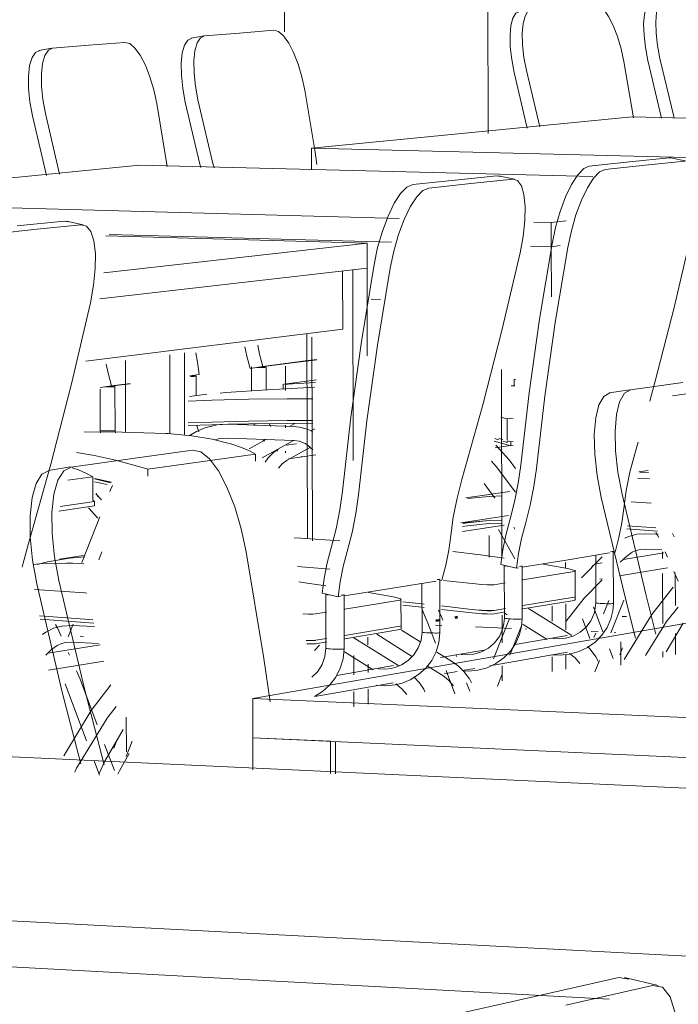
# Model space of a CAD drawing. Header units: metres. Extents: x -32 to 90, y -28 to 32.
# Tile 117 of 148: x 90.08061 to 90.08176, y 1.77453 to 1.77626. Entities that reach past the tile are written whole.
import ezdxf

# ---------------------------------------------------------------- set-up
doc = ezdxf.new("R2010")
doc.units = ezdxf.units.M
for name, color, linetype, lineweight in [('6-MAGENTA', 250, 'Continuous', 9), ('A-WALL', 113, 'Continuous', 18), ('I-FURN', 30, 'Continuous', 18), ('PAREDES', 250, 'Continuous', 50)]:
    doc.layers.add(name, color=color, linetype=linetype, lineweight=lineweight)

msp = doc.modelspace()

# ---------------------------------------------------------------- linework, layer by layer
at = {"layer": '6-MAGENTA'}
for p, q in [((90.0813363, 1.7751952), (90.0813477, 1.7751948)), ((90.0814065, 1.7751923), (90.0814694, 1.7751898)), ((90.0814941, 1.7751887), (90.0814965, 1.7751886)), ((90.081609, 1.775184), (90.0816217, 1.7751835)), ((90.0816493, 1.7751824), (90.0816522, 1.7751822))]:
    msp.add_line(p, q, dxfattribs=at)
at = {"layer": 'A-WALL', "lineweight": 9}
for p, q in [((90.0810626, 1.7801373), (90.081072, 1.7762343)), ((90.0814286, 1.7760563), (90.0814187, 1.7800694)), ((90.0810734, 1.7756492), (90.0810735, 1.7756062)), ((90.0810736, 1.7755454), (90.0810736, 1.7755409)), ((90.0810737, 1.7755), (90.0810737, 1.7754972)), ((90.0814304, 1.7753147), (90.0814303, 1.7753525)), ((90.0813699, 1.7752101), (90.081375, 1.775211)), ((90.0816633, 1.7752108), (90.0816713, 1.7752105)), ((90.0813371, 1.7752046), (90.0813432, 1.7752056)), ((90.0807136, 1.7751759), (90.0807197, 1.7751757))]:
    msp.add_line(p, q, dxfattribs=at)
at = {"layer": 'I-FURN', "lineweight": 9}
for p, q in [((90.0809083, 1.7762235), (90.0809305, 1.7762273)), ((90.0809928, 1.7762323), (90.0809318, 1.7762274)), ((90.0810532, 1.7762372), (90.0809928, 1.7762323)), ((90.0807291, 1.776211), (90.0806655, 1.7762058)), ((90.080792, 1.7762161), (90.0807291, 1.776211)), ((90.0806416, 1.7762019), (90.0806642, 1.7762057)), ((90.0816833, 1.776084), (90.0816665, 1.7761824)), ((90.0817324, 1.7760836), (90.0817085, 1.7761845)), ((90.0814973, 1.7760656), (90.0814742, 1.7761634)), ((90.0814957, 1.776167), (90.0815192, 1.7760679)), ((90.0808661, 1.7759989), (90.0808481, 1.7761089)), ((90.0806548, 1.7759829), (90.0806302, 1.7760875)), ((90.0806528, 1.7760913), (90.0806778, 1.7759853)), ((90.081681, 1.7760857), (90.0811192, 1.7760306)), ((90.0823416, 1.7760704), (90.081681, 1.7760857)), ((90.0811192, 1.7760306), (90.0816372, 1.7760179)), ((90.0811192, 1.7760306), (90.0811193, 1.7759929)), ((90.0816059, 1.7759994), (90.0816764, 1.7760067)), ((90.0816372, 1.7760179), (90.0822393, 1.7760031)), ((90.0816764, 1.7760067), (90.0817461, 1.776014)), ((90.0817734, 1.7760082), (90.0817039, 1.7760009)), ((90.0817461, 1.776014), (90.0817495, 1.7760139)), ((90.0817489, 1.7760139), (90.0817763, 1.7760082)), ((90.080818, 1.7760011), (90.0801698, 1.7759376)), ((90.0816124, 1.775981), (90.080818, 1.7760011)), ((90.0817039, 1.7760009), (90.0816335, 1.7759935)), ((90.0812965, 1.775967), (90.0813706, 1.7759748)), ((90.0813986, 1.7759688), (90.0813246, 1.775961)), ((90.0813706, 1.7759748), (90.0814439, 1.7759824)), ((90.0814718, 1.7759765), (90.0813986, 1.7759688)), ((90.0814439, 1.7759824), (90.08145, 1.7759814)), ((90.081447, 1.7759823), (90.0814749, 1.7759764)), ((90.0801698, 1.7759376), (90.0807171, 1.7759228)), ((90.0807171, 1.7759228), (90.0812729, 1.7759079)), ((90.0806031, 1.7758945), (90.0806858, 1.7759031)), ((90.0806858, 1.7759031), (90.0806937, 1.7759017)), ((90.0806897, 1.775903), (90.0807189, 1.7758966)), ((90.081509, 1.7759015), (90.0815392, 1.7759007)), ((90.0815392, 1.7759007), (90.0815654, 1.7759036)), ((90.0815393, 1.7758582), (90.0815392, 1.7759007)), ((90.0806324, 1.7758881), (90.0805488, 1.7758792)), ((90.080715, 1.7758968), (90.0806324, 1.7758881)), ((90.080755, 1.7758127), (90.0812164, 1.7758645)), ((90.0812164, 1.7758645), (90.080759, 1.7758772)), ((90.0812592, 1.775866), (90.0807644, 1.7758797)), ((90.0812164, 1.7758645), (90.0812165, 1.7758209)), ((90.0815031, 1.7758592), (90.0815393, 1.7758582)), ((90.0815393, 1.7758582), (90.0815031, 1.7758592)), ((90.0815393, 1.7758582), (90.0815551, 1.7758601)), ((90.0815551, 1.7758601), (90.0815393, 1.7758582)), ((90.0815393, 1.7758582), (90.0815395, 1.7757703)), ((90.0812165, 1.7758209), (90.0807484, 1.7757667)), ((90.0811737, 1.7758158), (90.0811739, 1.7757136)), ((90.0811916, 1.775818), (90.0812165, 1.7758209)), ((90.0811916, 1.775818), (90.0811924, 1.7754836)), ((90.0812165, 1.7758209), (90.0812169, 1.7756669)), ((90.0812399, 1.775766), (90.0812237, 1.7757664)), ((90.0811739, 1.7757136), (90.0807235, 1.7756578)), ((90.081112, 1.7753466), (90.0811111, 1.7757055)), ((90.0811209, 1.7753431), (90.08112, 1.7756996)), ((90.0807934, 1.7755329), (90.0807931, 1.7756589)), ((90.0808707, 1.775669), (90.0808711, 1.7755306)), ((90.0808964, 1.7756722), (90.0808967, 1.7755282)), ((90.0810338, 1.7756486), (90.081108, 1.7756581)), ((90.0811285, 1.7756601), (90.0810857, 1.7756546)), ((90.081108, 1.7756581), (90.081128, 1.7756607)), ((90.0810338, 1.7756486), (90.0810114, 1.7756451)), ((90.0810142, 1.7756455), (90.0810114, 1.7756451)), ((90.0810141, 1.7756051), (90.081014, 1.7756476)), ((90.0810857, 1.7756546), (90.0810266, 1.775647)), ((90.081039, 1.775647), (90.0810396, 1.7756471)), ((90.0810395, 1.7756472), (90.0810396, 1.7756084)), ((90.0814528, 1.7753128), (90.081452, 1.7756431)), ((90.0809059, 1.7756323), (90.0809225, 1.7756344)), ((90.0809062, 1.7756318), (90.0809225, 1.7756344)), ((90.0809165, 1.7756313), (90.0809171, 1.7756315)), ((90.080917, 1.7756315), (90.0809171, 1.7755985)), ((90.0811277, 1.7756249), (90.0810713, 1.7756175)), ((90.0814769, 1.7756254), (90.0814743, 1.7756255)), ((90.0814743, 1.7756255), (90.0814744, 1.7756144)), ((90.0807487, 1.7756116), (90.0807687, 1.7756148)), ((90.080749, 1.7755363), (90.0807488, 1.775609)), ((90.0808015, 1.7756183), (90.0807615, 1.7756132)), ((90.0807687, 1.7756148), (90.0808011, 1.7756189)), ((90.0807742, 1.7756131), (90.0807748, 1.7756133)), ((90.0807747, 1.7756133), (90.0807749, 1.7755361)), ((90.0810693, 1.7756089), (90.0810692, 1.7756172)), ((90.0810695, 1.7756172), (90.0810702, 1.7756171)), ((90.0810856, 1.7756179), (90.0811262, 1.7756203)), ((90.0814692, 1.7756148), (90.0814757, 1.7756146)), ((90.081641, 1.7756022), (90.0816772, 1.7756078)), ((90.08177, 1.7756203), (90.0816783, 1.7756077)), ((90.0817515, 1.7755972), (90.0818801, 1.7756152)), ((90.0809316, 1.7755992), (90.0809055, 1.7755958)), ((90.0809358, 1.7755997), (90.0809316, 1.7755992)), ((90.0809688, 1.7756026), (90.080959, 1.7756019)), ((90.0809445, 1.7755512), (90.0810094, 1.7755529)), ((90.0810094, 1.7755529), (90.0810764, 1.7755537)), ((90.0810764, 1.7755537), (90.0810492, 1.7755535)), ((90.0810764, 1.7755537), (90.0811213, 1.7755537)), ((90.0811213, 1.7755537), (90.0810764, 1.7755537)), ((90.0814512, 1.7755596), (90.081462, 1.7755567)), ((90.081462, 1.7755567), (90.0814724, 1.7755582)), ((90.081462, 1.7755567), (90.0814621, 1.7755198)), ((90.0807496, 1.7755324), (90.080749, 1.7755363)), ((90.080768, 1.7755356), (90.0807648, 1.7755356)), ((90.080775, 1.7755361), (90.0807744, 1.7755359)), ((90.0807754, 1.7755321), (90.0807749, 1.7755361)), ((90.0809033, 1.7755497), (90.0809445, 1.7755512)), ((90.0809217, 1.775534), (90.0809184, 1.7755443)), ((90.0809541, 1.7755464), (90.080973, 1.7755474)), ((90.080973, 1.7755474), (90.0810885, 1.7755435)), ((90.0810188, 1.7755473), (90.0810196, 1.7755446)), ((90.0810456, 1.7755476), (90.081048, 1.7755436)), ((90.0810806, 1.7755433), (90.0810897, 1.7755483)), ((90.0811249, 1.7755395), (90.0811188, 1.7755362)), ((90.0807871, 1.7755332), (90.080721, 1.775534)), ((90.0809046, 1.775527), (90.0809179, 1.7755344)), ((90.0809498, 1.7755202), (90.0809584, 1.7755223)), ((90.0809584, 1.7755223), (90.0809726, 1.775523)), ((90.0810881, 1.775519), (90.0809726, 1.775523)), ((90.0810097, 1.7755041), (90.0810394, 1.7755205)), ((90.0810874, 1.7755189), (90.0810328, 1.7754887)), ((90.0810347, 1.7755196), (90.081037, 1.7755174)), ((90.0809108, 1.7755017), (90.0808052, 1.7754871)), ((90.0810572, 1.7755014), (90.0810601, 1.7755001)), ((90.0810745, 1.7755104), (90.0810926, 1.775513)), ((90.0811175, 1.775507), (90.0810765, 1.7754844)), ((90.0811214, 1.7755022), (90.0811176, 1.775506)), ((90.0814681, 1.7755101), (90.0814411, 1.7755062)), ((90.0814621, 1.7755156), (90.0814546, 1.7755179)), ((90.0814621, 1.7755183), (90.0814621, 1.7755156)), ((90.0814625, 1.7755182), (90.0814685, 1.7755166)), ((90.0814685, 1.7755166), (90.0814723, 1.7755171)), ((90.0814685, 1.7755166), (90.0814685, 1.7755092)), ((90.0814685, 1.7755092), (90.0814723, 1.7755098)), ((90.0816855, 1.7754952), (90.0816916, 1.7755161)), ((90.0808052, 1.7754871), (90.0806978, 1.7754723)), ((90.0808325, 1.7754687), (90.0810211, 1.7754951)), ((90.0810212, 1.7754829), (90.0810211, 1.7754951)), ((90.0811269, 1.7754936), (90.081079, 1.7754869)), ((90.0811012, 1.7754906), (90.0811042, 1.7754904)), ((90.0806583, 1.7754665), (90.0806966, 1.7754725)), ((90.0808325, 1.7754687), (90.0808325, 1.7754563)), ((90.080692, 1.7754491), (90.0807357, 1.7754552)), ((90.0807358, 1.7754144), (90.0807357, 1.7754552)), ((90.0807387, 1.7754523), (90.0807686, 1.7754456)), ((90.0807672, 1.7754448), (90.0807387, 1.7754517)), ((90.081691, 1.7754522), (90.0817113, 1.7754515)), ((90.0816926, 1.7754637), (90.0817091, 1.7754662)), ((90.0816945, 1.7754619), (90.0817095, 1.775463)), ((90.0807611, 1.7754415), (90.0807387, 1.7754467)), ((90.0807656, 1.7754295), (90.0807668, 1.7754326)), ((90.0807668, 1.7754326), (90.0807704, 1.7754398)), ((90.0814219, 1.7754434), (90.0814402, 1.7754179)), ((90.0807509, 1.7754148), (90.0807412, 1.7754255)), ((90.0813895, 1.7754182), (90.0814664, 1.7754297)), ((90.0806764, 1.7753953), (90.0807391, 1.7754044)), ((90.0806788, 1.7754035), (90.0807391, 1.7754122)), ((90.0807448, 1.7753829), (90.0807284, 1.775401)), ((90.0807391, 1.7754122), (90.080736, 1.7754143)), ((90.0807391, 1.7754044), (90.0807391, 1.7754122)), ((90.0816791, 1.7754112), (90.0817143, 1.7754089)), ((90.0807165, 1.7753053), (90.080748, 1.7753851)), ((90.081381, 1.7753747), (90.0814641, 1.7753875)), ((90.0814569, 1.7753706), (90.0813839, 1.7753593)), ((90.0813841, 1.7753741), (90.0813923, 1.7753753)), ((90.0813923, 1.7753746), (90.0813847, 1.7753735)), ((90.0813923, 1.7753753), (90.0814303, 1.7753787)), ((90.0814303, 1.7753786), (90.0813923, 1.7753747)), ((90.0814304, 1.7753787), (90.0814534, 1.7753795)), ((90.0814735, 1.7753672), (90.0814756, 1.7753634)), ((90.0817256, 1.7753603), (90.0816717, 1.775364)), ((90.0816729, 1.7753693), (90.0817224, 1.7753659)), ((90.0817224, 1.7753659), (90.0816729, 1.7753693)), ((90.0810888, 1.7753481), (90.0811006, 1.7753475)), ((90.0811689, 1.7753433), (90.0811006, 1.7753475)), ((90.081447, 1.7753629), (90.0814756, 1.7753115)), ((90.0817049, 1.7753555), (90.081689, 1.7753545)), ((90.0817049, 1.7753555), (90.0817267, 1.7753547)), ((90.0817544, 1.7753501), (90.0817518, 1.7753558)), ((90.0806774, 1.7753111), (90.0807194, 1.7753174)), ((90.0807518, 1.775324), (90.0807462, 1.7753098)), ((90.0815653, 1.7753094), (90.0816415, 1.7753218)), ((90.0815924, 1.7752783), (90.0816286, 1.7753153)), ((90.0816173, 1.7752346), (90.0816171, 1.7753177)), ((90.0816479, 1.7753247), (90.0816481, 1.7752335)), ((90.0816481, 1.7753228), (90.081651, 1.7753233)), ((90.0816717, 1.7753165), (90.0816603, 1.7753058)), ((90.0816658, 1.7753105), (90.0817366, 1.775322)), ((90.0817045, 1.7753283), (90.0816948, 1.7753277)), ((90.0817332, 1.7753272), (90.0817045, 1.7753283)), ((90.0817342, 1.7753238), (90.0817342, 1.7753124)), ((90.0817431, 1.7753142), (90.0817388, 1.7753238)), ((90.0806382, 1.7753019), (90.0806565, 1.7753061)), ((90.0807003, 1.7753037), (90.0807203, 1.7753029)), ((90.0814783, 1.7752954), (90.0814509, 1.7753016)), ((90.0814572, 1.7752077), (90.081457, 1.7752996)), ((90.0814783, 1.7752954), (90.0814821, 1.775296)), ((90.0814876, 1.7752986), (90.0814883, 1.7752988)), ((90.0814881, 1.7752989), (90.0814883, 1.7752065)), ((90.0814883, 1.775297), (90.0815653, 1.7753094)), ((90.0815615, 1.7752958), (90.0815251, 1.775302)), ((90.0815644, 1.7753052), (90.0815644, 1.7752953)), ((90.0816186, 1.7753028), (90.0816285, 1.7753044)), ((90.0817429, 1.7752957), (90.0816588, 1.7752818)), ((90.0814897, 1.7752746), (90.0815795, 1.7752892)), ((90.0815795, 1.7752892), (90.0815815, 1.77529)), ((90.0815812, 1.7752902), (90.0815813, 1.7752454)), ((90.0817343, 1.7752857), (90.0817345, 1.7751981)), ((90.0817619, 1.7752725), (90.0817543, 1.7752895)), ((90.0817566, 1.7752868), (90.0817567, 1.7752298)), ((90.0812573, 1.7752597), (90.0813374, 1.7752726)), ((90.0813129, 1.7751833), (90.0813126, 1.7752681)), ((90.0813436, 1.7752754), (90.0813443, 1.7752756)), ((90.0813441, 1.7752756), (90.0813443, 1.7751822)), ((90.0813443, 1.7752737), (90.0813475, 1.7752743)), ((90.0813505, 1.7752736), (90.0813946, 1.7752687)), ((90.081439, 1.7752663), (90.0814584, 1.7752695)), ((90.0816284, 1.7752768), (90.0816246, 1.7752761)), ((90.0811378, 1.7752513), (90.0811658, 1.7752449)), ((90.0811445, 1.775155), (90.0811442, 1.7752493)), ((90.0811658, 1.7752449), (90.0811698, 1.7752456)), ((90.0811755, 1.7752483), (90.0811762, 1.7752485)), ((90.0811761, 1.7752485), (90.0811763, 1.7751538)), ((90.0811763, 1.7752466), (90.0812573, 1.7752597)), ((90.0812561, 1.7752462), (90.0812192, 1.7752526)), ((90.0814897, 1.7752297), (90.0815796, 1.7752447)), ((90.0815796, 1.7752447), (90.0815816, 1.7752455)), ((90.0815816, 1.7752453), (90.0815796, 1.7752445)), ((90.0815813, 1.7752457), (90.0815813, 1.7752398)), ((90.0819939, 1.7752367), (90.0810162, 1.7750668)), ((90.0811777, 1.7752236), (90.0812741, 1.7752393)), ((90.0812741, 1.7752393), (90.0812762, 1.7752401)), ((90.0812759, 1.7752404), (90.081276, 1.7751945)), ((90.0813064, 1.7752333), (90.0813164, 1.7752322)), ((90.0813468, 1.775229), (90.0813947, 1.7752236)), ((90.0815796, 1.7752388), (90.0814897, 1.7752237)), ((90.0815409, 1.7752285), (90.0815409, 1.7752021)), ((90.0815646, 1.7752325), (90.0815647, 1.7751873)), ((90.0816131, 1.7752274), (90.0816298, 1.7751837)), ((90.0816307, 1.7752151), (90.0816402, 1.7752386)), ((90.0816402, 1.775233), (90.0816365, 1.775233)), ((90.0816435, 1.775233), (90.0816402, 1.775233)), ((90.0816664, 1.7752393), (90.0816434, 1.775182)), ((90.0806426, 1.7752116), (90.0807219, 1.7752059)), ((90.0807219, 1.775206), (90.0806426, 1.7752116)), ((90.0811263, 1.7752152), (90.0811456, 1.7752183)), ((90.0813123, 1.7752242), (90.0813231, 1.7751991)), ((90.0813416, 1.7752216), (90.081348, 1.7752068)), ((90.0813947, 1.7752177), (90.0813469, 1.7752231)), ((90.0813947, 1.7752236), (90.0814065, 1.7752224)), ((90.0814065, 1.7752224), (90.0814174, 1.7752215)), ((90.0814174, 1.7752213), (90.0814065, 1.7752222)), ((90.0814174, 1.7752215), (90.0814269, 1.775221)), ((90.0814269, 1.7752207), (90.0814174, 1.7752213)), ((90.0814343, 1.7752206), (90.0814269, 1.7752207)), ((90.0814343, 1.7752209), (90.0814392, 1.7752212)), ((90.0814392, 1.775221), (90.0814343, 1.7752206)), ((90.0814392, 1.7752212), (90.0814588, 1.7752245)), ((90.0814392, 1.775221), (90.0814392, 1.775221)), ((90.0814587, 1.7752185), (90.0814392, 1.7752153)), ((90.0814532, 1.7751644), (90.0814531, 1.7752131)), ((90.0814621, 1.7752137), (90.0814569, 1.775217)), ((90.0814992, 1.7752244), (90.0815756, 1.775177)), ((90.0806991, 1.775195), (90.080682, 1.7751939)), ((90.0807017, 1.775197), (90.0806929, 1.7751747)), ((90.0806991, 1.775195), (90.0807387, 1.7751933)), ((90.0807362, 1.7752048), (90.0807219, 1.775206)), ((90.0807219, 1.7752059), (90.0807362, 1.7752048)), ((90.0811776, 1.7751775), (90.0812742, 1.7751937)), ((90.0812742, 1.7751937), (90.0812763, 1.7751945)), ((90.0812763, 1.7751942), (90.0812742, 1.7751934)), ((90.081276, 1.7751947), (90.081276, 1.7751886)), ((90.0813367, 1.7751636), (90.0813231, 1.7751991)), ((90.081348, 1.7752068), (90.081349, 1.7752042)), ((90.081438, 1.7751367), (90.0814661, 1.7752068)), ((90.0814885, 1.775197), (90.0814668, 1.7751429)), ((90.0814803, 1.775206), (90.0814765, 1.775206)), ((90.0814836, 1.775206), (90.0814803, 1.775206)), ((90.0814885, 1.7752065), (90.0814879, 1.7752063)), ((90.0815321, 1.7751702), (90.08149, 1.7751964)), ((90.081607, 1.7751721), (90.0815938, 1.7752063)), ((90.0817703, 1.7751987), (90.0817407, 1.7751486)), ((90.0812742, 1.7751876), (90.0811777, 1.7751714)), ((90.0812181, 1.7751743), (90.0812181, 1.7751612)), ((90.0812963, 1.7751402), (90.0812334, 1.7751795)), ((90.0812769, 1.7751867), (90.0813108, 1.7751655)), ((90.0813362, 1.7751816), (90.0813323, 1.7751817)), ((90.0813395, 1.7751816), (90.0813362, 1.7751816)), ((90.0813445, 1.7751821), (90.0813438, 1.7751819)), ((90.0814758, 1.7751613), (90.0815673, 1.7751771)), ((90.0816141, 1.7751737), (90.0816171, 1.7751811)), ((90.0817568, 1.7751807), (90.0817569, 1.7751442)), ((90.0806574, 1.7751463), (90.0807488, 1.7751612)), ((90.0806985, 1.7751655), (90.0806882, 1.7751649)), ((90.0807457, 1.7751635), (90.0806985, 1.7751655)), ((90.0811137, 1.7751684), (90.0811099, 1.7751686)), ((90.0811214, 1.7751684), (90.0811137, 1.7751684)), ((90.0811264, 1.7751687), (90.0811214, 1.7751684)), ((90.0811332, 1.7751604), (90.0811241, 1.7751509)), ((90.0811264, 1.775169), (90.081146, 1.7751722)), ((90.0811459, 1.7751661), (90.0811265, 1.7751628)), ((90.0811935, 1.7751731), (90.0812723, 1.7751239)), ((90.0815423, 1.7751719), (90.0815427, 1.7751719)), ((90.081661, 1.7751255), (90.0816609, 1.775166)), ((90.0806638, 1.7751528), (90.0806535, 1.7751431)), ((90.080695, 1.7751429), (90.0806929, 1.7751476)), ((90.081168, 1.7751532), (90.0811641, 1.7751532)), ((90.0811714, 1.7751532), (90.081168, 1.7751532)), ((90.0811765, 1.7751537), (90.0811758, 1.7751535)), ((90.0812273, 1.7751174), (90.0811772, 1.7751487)), ((90.0811932, 1.7751423), (90.0811933, 1.7751084)), ((90.0813386, 1.7751482), (90.0813661, 1.775131)), ((90.0813452, 1.7751388), (90.0814209, 1.7751518)), ((90.0813724, 1.775143), (90.0813733, 1.7751405)), ((90.0813814, 1.7751441), (90.0813819, 1.7751441)), ((90.0815679, 1.7751481), (90.0814315, 1.7751243)), ((90.0815411, 1.7751398), (90.0815411, 1.7751143)), ((90.0815648, 1.7751429), (90.0815649, 1.7751185)), ((90.0816413, 1.7751539), (90.0816477, 1.7751371)), ((90.0816592, 1.7751434), (90.081664, 1.7751554)), ((90.0817346, 1.775149), (90.0817346, 1.7751392)), ((90.0807555, 1.7751326), (90.0806584, 1.7751166)), ((90.0811635, 1.7751074), (90.0812627, 1.7751245)), ((90.0812182, 1.7751272), (90.0812182, 1.7751124)), ((90.0813493, 1.7751071), (90.0813226, 1.7751238)), ((90.0814534, 1.775098), (90.0814533, 1.7751242)), ((90.081624, 1.7751337), (90.0816159, 1.7751137)), ((90.0807136, 1.7751008), (90.0807071, 1.7751156)), ((90.0812364, 1.7751191), (90.0812369, 1.7751191)), ((90.0813742, 1.7751143), (90.0813519, 1.7751104)), ((90.0813704, 1.7750752), (90.0813549, 1.7751159)), ((90.0814053, 1.7751197), (90.0813832, 1.7751158)), ((90.0814529, 1.7751082), (90.0814449, 1.7750883)), ((90.0807251, 1.7749929), (90.0806875, 1.7750928)), ((90.0807136, 1.7751008), (90.0807438, 1.7750206)), ((90.0812621, 1.7750946), (90.0811251, 1.7750707)), ((90.081391, 1.7750942), (90.0813964, 1.77508)), ((90.0811934, 1.7750794), (90.0811935, 1.7750526)), ((90.0812183, 1.7750831), (90.0812184, 1.775057)), ((90.0810162, 1.7750668), (90.0819477, 1.7750259)), ((90.0810162, 1.7750668), (90.0810164, 1.7749982)), ((90.0807947, 1.7749733), (90.0807945, 1.7750344)), ((90.0807566, 1.7749864), (90.0807739, 1.7749407)), ((90.0807726, 1.7749802), (90.0807767, 1.7749906)), ((90.080805, 1.7749925), (90.0807942, 1.7749654)), ((90.0810164, 1.7749982), (90.0811525, 1.774992)), ((90.0810165, 1.774942), (90.0810164, 1.7749982)), ((90.0819479, 1.774956), (90.0810164, 1.7749982)), ((90.0811525, 1.774992), (90.0811526, 1.7749357)), ((90.0811612, 1.7749916), (90.0811614, 1.7749352)), ((90.0829017, 1.7748576), (90.0804629, 1.7749707)), ((90.0807479, 1.7749324), (90.0807383, 1.7749579)), ((90.0802265, 1.7746969), (90.0818139, 1.774614)), ((90.081641, 1.7745405), (90.0802266, 1.7746166)), ((90.0815054, 1.7745441), (90.0816578, 1.7745783)), ((90.0816578, 1.7745783), (90.0816754, 1.7745754)), ((90.0816679, 1.7745785), (90.0817267, 1.7745643)), ((90.0817167, 1.7745641), (90.0815649, 1.7745298)), ((90.081349, 1.7745091), (90.0815054, 1.7745441))]:
    msp.add_line(p, q, dxfattribs=at)
for points in [[(90.0816665, 1.7761824, 0), (90.0816616, 1.7762048, 0), (90.0816553, 1.7762263, 0), (90.0816479, 1.7762455, 0), (90.0816398, 1.7762616, 0), (90.0816314, 1.7762735, 0), (90.0816233, 1.7762808, 0), (90.0816158, 1.7762828, 0)], [(90.0817085, 1.7761845, 0), (90.0817042, 1.7762069, 0), (90.0817018, 1.7762285, 0), (90.0817012, 1.7762483, 0), (90.0817026, 1.776265, 0), (90.0817058, 1.7762778, 0), (90.0817107, 1.776286, 0), (90.081717, 1.7762892, 0)], [(90.0817382, 1.7762927, 0), (90.0817319, 1.7762896, 0), (90.081727, 1.7762814, 0), (90.0817238, 1.7762685, 0), (90.0817224, 1.7762518, 0), (90.081723, 1.7762321, 0), (90.0817254, 1.7762104, 0), (90.0817297, 1.776188, 0)], [(90.0814742, 1.7761634, 0), (90.0814699, 1.7761863, 0), (90.0814674, 1.7762083, 0), (90.081467, 1.7762285, 0), (90.0814685, 1.7762455, 0), (90.0814719, 1.7762586, 0), (90.081477, 1.776267, 0), (90.0814836, 1.7762702, 0)], [(90.0815051, 1.7762738, 0), (90.0814985, 1.7762706, 0), (90.0814934, 1.7762622, 0), (90.08149, 1.7762491, 0), (90.0814885, 1.7762321, 0), (90.081489, 1.7762119, 0), (90.0814914, 1.7761899, 0), (90.0814957, 1.776167, 0)], [(90.0809318, 1.7762274, 0), (90.0809245, 1.776224, 0), (90.0809188, 1.7762152, 0), (90.0809149, 1.7762014, 0), (90.0809131, 1.7761835, 0), (90.0809133, 1.7761624, 0), (90.0809158, 1.7761393, 0), (90.0809202, 1.7761153, 0)], [(90.0811075, 1.7761322, 0), (90.0811024, 1.7761557, 0), (90.0810957, 1.7761781, 0), (90.0810878, 1.7761983, 0), (90.0810792, 1.776215, 0), (90.0810702, 1.7762276, 0), (90.0810613, 1.7762351, 0), (90.0810532, 1.7762372, 0)], [(90.0808481, 1.7761089, 0), (90.0808429, 1.7761329, 0), (90.0808361, 1.7761558, 0), (90.080828, 1.7761763, 0), (90.080819, 1.7761935, 0), (90.0808097, 1.7762062, 0), (90.0808006, 1.7762139, 0), (90.080792, 1.7762161, 0)], [(90.0808979, 1.7761116, 0), (90.0808935, 1.7761355, 0), (90.0808911, 1.7761587, 0), (90.0808908, 1.7761798, 0), (90.0808927, 1.7761977, 0), (90.0808966, 1.7762114, 0), (90.0809023, 1.7762202, 0), (90.0809095, 1.7762236, 0)], [(90.0806302, 1.7760875, 0), (90.0806257, 1.7761119, 0), (90.0806234, 1.7761356, 0), (90.0806232, 1.7761571, 0), (90.0806252, 1.7761754, 0), (90.0806294, 1.7761895, 0), (90.0806354, 1.7761985, 0), (90.080643, 1.776202, 0)], [(90.0806655, 1.7762058, 0), (90.080658, 1.7762023, 0), (90.080652, 1.7761933, 0), (90.0806478, 1.7761793, 0), (90.0806458, 1.776161, 0), (90.080646, 1.7761394, 0), (90.0806484, 1.7761158, 0), (90.0806528, 1.7760913, 0)], [(90.0817297, 1.776188, 0), (90.0817539, 1.7760861, 0), (90.0817546, 1.7760831, 0)], [(90.0811287, 1.7760022, 0), (90.0811254, 1.7760241, 0), (90.0811075, 1.7761322, 0)], [(90.080925, 1.7759972, 0), (90.0809236, 1.7760028, 0), (90.0808979, 1.7761116, 0)], [(90.0809202, 1.7761153, 0), (90.0809459, 1.7760064, 0), (90.0809484, 1.7759966, 0)], [(90.0815407, 1.775863, 0), (90.0815469, 1.7758919, 0), (90.081555, 1.77592, 0), (90.0815645, 1.7759456, 0), (90.081575, 1.7759674, 0), (90.0815857, 1.7759842, 0), (90.0815963, 1.7759951, 0), (90.0816059, 1.7759994, 0)], [(90.0816335, 1.7759935, 0), (90.0816239, 1.7759892, 0), (90.0816134, 1.7759783, 0), (90.0816026, 1.7759615, 0), (90.0815922, 1.7759397, 0), (90.0815826, 1.7759141, 0), (90.0815745, 1.775886, 0), (90.0815683, 1.775857, 0)], [(90.0812287, 1.775827, 0), (90.081235, 1.7758567, 0), (90.0812434, 1.7758855, 0), (90.0812532, 1.7759118, 0), (90.0812641, 1.7759342, 0), (90.0812753, 1.7759514, 0), (90.0812863, 1.7759625, 0), (90.0812965, 1.775967, 0)], [(90.0814846, 1.7758473, 0), (90.08149, 1.7758764, 0), (90.081493, 1.7759041, 0), (90.0814935, 1.7759289, 0), (90.0814915, 1.7759496, 0), (90.081487, 1.7759649, 0), (90.0814803, 1.775974, 0), (90.0814718, 1.7759765, 0)], [(90.0813246, 1.775961, 0), (90.0813144, 1.7759565, 0), (90.0813035, 1.7759454, 0), (90.0812922, 1.7759281, 0), (90.0812814, 1.7759057, 0), (90.0812715, 1.7758794, 0), (90.0812632, 1.7758506, 0), (90.0812569, 1.7758209, 0)], [(90.0807317, 1.7757599, 0), (90.0807373, 1.7757907, 0), (90.0807402, 1.7758201, 0), (90.0807404, 1.7758465, 0), (90.0807377, 1.7758684, 0), (90.0807324, 1.7758846, 0), (90.0807247, 1.7758942, 0), (90.080715, 1.7758968, 0)], [(90.0817118, 1.7755877, 0), (90.0817213, 1.7756227, 0), (90.0817545, 1.7757519, 0), (90.0817849, 1.7758822, 0)], [(90.0813827, 1.7754505, 0), (90.0814195, 1.7755813, 0), (90.0814535, 1.7757137, 0), (90.0814846, 1.7758473, 0)], [(90.0814857, 1.7754759, 0), (90.0815005, 1.7756022, 0), (90.0815188, 1.7757315, 0), (90.0815407, 1.775863, 0)], [(90.0815683, 1.775857, 0), (90.0815464, 1.7757255, 0), (90.081528, 1.7755962, 0), (90.0815132, 1.7754698, 0)], [(90.0811734, 1.7754301, 0), (90.081188, 1.7755596, 0), (90.0812065, 1.7756922, 0), (90.0812287, 1.775827, 0)], [(90.0812569, 1.7758209, 0), (90.0812346, 1.775686, 0), (90.0812161, 1.7755533, 0), (90.0812014, 1.7754238, 0)], [(90.080623, 1.7753384, 0), (90.0806625, 1.7754773, 0), (90.0806987, 1.775618, 0), (90.0807317, 1.7757599, 0)], [(90.0810114, 1.7756451, 0), (90.0810057, 1.7756663, 0), (90.0810023, 1.7756827, 0)], [(90.0810248, 1.7756856, 0), (90.0810281, 1.7756699, 0), (90.0810338, 1.7756486, 0)], [(90.0809225, 1.7756344, 0), (90.0809196, 1.7756562, 0), (90.0809166, 1.7756721, 0)], [(90.0807596, 1.7756525, 0), (90.0807629, 1.7756365, 0), (90.0807687, 1.7756148, 0)], [(90.0810231, 1.7756469, 0), (90.0810263, 1.7756468, 0), (90.0810297, 1.7756468, 0), (90.0810328, 1.7756468, 0), (90.0810355, 1.7756468, 0), (90.0810376, 1.7756469, 0), (90.081039, 1.775647, 0)], [(90.0810382, 1.7756474, 0), (90.0810363, 1.7756476, 0), (90.0810337, 1.7756477, 0), (90.0810307, 1.7756479, 0), (90.0810307, 1.7756479, 0)], [(90.080907, 1.7756311, 0), (90.0809102, 1.7756311, 0), (90.0809129, 1.7756311, 0), (90.0809151, 1.7756312, 0), (90.0809165, 1.7756313, 0)], [(90.0809157, 1.7756318, 0), (90.0809137, 1.7756319, 0), (90.0809112, 1.7756321, 0), (90.0809081, 1.7756322, 0), (90.0809081, 1.7756322, 0)], [(90.0807579, 1.775613, 0), (90.0807612, 1.7756129, 0), (90.0807646, 1.7756129, 0), (90.0807678, 1.7756129, 0), (90.0807706, 1.7756129, 0), (90.0807728, 1.775613, 0), (90.0807742, 1.7756131, 0)], [(90.0807734, 1.7756136, 0), (90.0807715, 1.7756138, 0), (90.0807689, 1.7756139, 0), (90.0807659, 1.775614, 0)], [(90.0811246, 1.7756122, 0), (90.0811154, 1.7756118, 0), (90.081042, 1.7756077, 0), (90.0809688, 1.7756026, 0)], [(90.0810732, 1.7756172, 0), (90.0810785, 1.7756175, 0), (90.0810856, 1.7756179, 0)], [(90.0816783, 1.7756077, 0), (90.0816674, 1.7756016, 0), (90.081659, 1.7755868, 0), (90.0816534, 1.7755642, 0), (90.081651, 1.775535, 0), (90.0816519, 1.7755006, 0), (90.0816561, 1.7754632, 0), (90.0816633, 1.7754246, 0)], [(90.0809032, 1.7755877, 0), (90.0809444, 1.7755893, 0), (90.0810094, 1.775591, 0), (90.0810763, 1.7755919, 0), (90.0811212, 1.7755919, 0)], [(90.081627, 1.7754191, 0), (90.0816198, 1.7754577, 0), (90.0816156, 1.7754951, 0), (90.0816147, 1.7755294, 0), (90.0816172, 1.7755586, 0), (90.0816228, 1.7755812, 0), (90.0816312, 1.775596, 0), (90.0816421, 1.7756021, 0)], [(90.0807614, 1.7755356, 0), (90.0807581, 1.7755357, 0), (90.080755, 1.7755357, 0), (90.0807525, 1.7755359, 0), (90.0807505, 1.775536, 0), (90.0807494, 1.7755362, 0), (90.0807491, 1.7755363, 0)], [(90.0807491, 1.7755363, 0), (90.0807491, 1.7755363, 0), (90.0807491, 1.7755363, 0)], [(90.0807744, 1.7755359, 0), (90.080773, 1.7755358, 0), (90.0807708, 1.7755357, 0), (90.080768, 1.7755356, 0)], [(90.0809719, 1.7755472, 0), (90.0809445, 1.7755463, 0), (90.0809033, 1.7755448, 0)], [(90.0809179, 1.7755344, 0), (90.0809325, 1.775541, 0), (90.0809541, 1.7755464, 0)], [(90.0811213, 1.7755489, 0), (90.0810764, 1.7755488, 0), (90.0810095, 1.775548, 0), (90.0809729, 1.7755472, 0)], [(90.0810885, 1.7755435, 0), (90.0811016, 1.7755418, 0), (90.0811142, 1.7755377, 0), (90.0811213, 1.7755338, 0)], [(90.0807648, 1.7755356, 0), (90.0807614, 1.7755356, 0), (90.0807614, 1.7755356, 0)], [(90.0807871, 1.7755332, 0), (90.0808255, 1.7755322, 0), (90.080864, 1.775531, 0)], [(90.080864, 1.775531, 0), (90.0808687, 1.7755308, 0), (90.0808734, 1.7755305, 0)], [(90.0809797, 1.7755123, 0), (90.080945, 1.775521, 0), (90.0809095, 1.7755271, 0), (90.0808734, 1.7755305, 0)], [(90.0810881, 1.775519, 0), (90.0810983, 1.7755174, 0), (90.0811079, 1.7755134, 0), (90.0811131, 1.77551, 0), (90.0811176, 1.775506, 0)], [(90.0814474, 1.77552, 0), (90.0814448, 1.7755208, 0), (90.0814406, 1.7755221, 0)], [(90.0814474, 1.7755222, 0), (90.0814495, 1.7755216, 0), (90.0814546, 1.7755203, 0)], [(90.0810048, 1.7753237, 0), (90.0809961, 1.7753642, 0), (90.0809846, 1.7754027, 0), (90.080971, 1.7754371, 0), (90.080956, 1.7754656, 0), (90.0809404, 1.7754865, 0), (90.0809251, 1.7754988, 0), (90.0809108, 1.7755017, 0)], [(90.0810211, 1.7754951, 0), (90.0810103, 1.7755009, 0), (90.0809963, 1.7755068, 0), (90.0809797, 1.7755123, 0)], [(90.0810609, 1.7755035, 0), (90.0810523, 1.7754976, 0), (90.081043, 1.7754883, 0), (90.0810379, 1.7754809, 0)], [(90.0814685, 1.7755092, 0), (90.0814496, 1.7755148, 0), (90.0814394, 1.7755178, 0)], [(90.0814769, 1.7754698, 0), (90.0814658, 1.7754847, 0), (90.0814422, 1.7755104, 0)], [(90.0807076, 1.7754979, 0), (90.0807386, 1.7754927, 0), (90.0807759, 1.7754841, 0)], [(90.0807759, 1.7754841, 0), (90.0807951, 1.7754789, 0), (90.0808143, 1.7754736, 0), (90.0808325, 1.7754687, 0)], [(90.0810765, 1.7754844, 0), (90.0810679, 1.7754782, 0), (90.0810611, 1.7754704, 0)], [(90.0816664, 1.7753998, 0), (90.0816707, 1.7754311, 0), (90.0816772, 1.7754633, 0), (90.0816855, 1.7754952, 0)], [(90.0806978, 1.7754723, 0), (90.080685, 1.7754656, 0), (90.0806749, 1.7754494, 0), (90.0806678, 1.7754248, 0), (90.0806644, 1.775393, 0), (90.0806647, 1.7753558, 0), (90.0806688, 1.7753152, 0), (90.0806764, 1.7752734, 0)], [(90.0807357, 1.7754552, 0), (90.0807248, 1.7754612, 0), (90.0807106, 1.7754672, 0), (90.0806995, 1.775471, 0)], [(90.0814769, 1.7754283, 0), (90.0814429, 1.7754733, 0), (90.0814344, 1.7754825, 0)], [(90.0814664, 1.7753792, 0), (90.0814748, 1.7754115, 0), (90.0814814, 1.7754442, 0), (90.0814857, 1.7754759, 0)], [(90.0815132, 1.7754698, 0), (90.0815089, 1.775438, 0), (90.0815023, 1.7754054, 0), (90.0814939, 1.775373, 0)], [(90.0806378, 1.7752676, 0), (90.0806302, 1.7753093, 0), (90.0806262, 1.7753499, 0), (90.0806259, 1.7753871, 0), (90.0806294, 1.7754189, 0), (90.0806364, 1.7754435, 0), (90.0806466, 1.7754596, 0), (90.0806595, 1.7754664, 0)], [(90.0813631, 1.7753527, 0), (90.0813675, 1.7753848, 0), (90.0813741, 1.7754178, 0), (90.0813827, 1.7754505, 0)], [(90.0807416, 1.7754257, 0), (90.0807437, 1.775423, 0), (90.080745, 1.7754199, 0)], [(90.0811537, 1.7753309, 0), (90.0811624, 1.7753641, 0), (90.081169, 1.7753976, 0), (90.0811734, 1.7754301, 0)], [(90.0812014, 1.7754238, 0), (90.081197, 1.7753912, 0), (90.0811904, 1.7753577, 0), (90.0811817, 1.7753245, 0)], [(90.0813924, 1.7754175, 0), (90.0814303, 1.7754209, 0), (90.0814534, 1.7754217, 0)], [(90.0816867, 1.7751727, 0), (90.0816685, 1.7752442, 0), (90.081627, 1.7754191, 0)], [(90.0816633, 1.7754246, 0), (90.0817049, 1.7752495, 0), (90.0817227, 1.7751794, 0)], [(90.081651, 1.7753233, 0), (90.0816577, 1.7753489, 0), (90.0816629, 1.7753747, 0), (90.0816664, 1.7753998, 0)], [(90.0814534, 1.7753742, 0), (90.0814303, 1.7753733, 0), (90.0813923, 1.7753695, 0), (90.0813837, 1.7753682, 0)], [(90.0814509, 1.7753016, 0), (90.0814544, 1.7753271, 0), (90.0814596, 1.7753533, 0), (90.0814664, 1.7753792, 0)], [(90.0814939, 1.775373, 0), (90.0814871, 1.7753471, 0), (90.0814818, 1.7753208, 0), (90.0814783, 1.7752954, 0)], [(90.0813475, 1.7752743, 0), (90.0813544, 1.7753005, 0), (90.0813596, 1.775327, 0), (90.0813631, 1.7753527, 0)], [(90.0816684, 1.7753476, 0), (90.0816752, 1.7753508, 0), (90.081689, 1.7753545, 0)], [(90.0817275, 1.7753488, 0), (90.0817255, 1.775353, 0), (90.0817227, 1.7753578, 0)], [(90.0806124, 1.775297, 0), (90.0806139, 1.7753037, 0), (90.080623, 1.7753384, 0)], [(90.0811378, 1.7752513, 0), (90.0811413, 1.7752774, 0), (90.0811467, 1.7753043, 0), (90.0811537, 1.7753309, 0)], [(90.0806565, 1.7753061, 0), (90.0806951, 1.7753126, 0), (90.080722, 1.7753153, 0)], [(90.0810465, 1.7750609, 0), (90.0810355, 1.7751368, 0), (90.0810048, 1.7753237, 0)], [(90.0811817, 1.7753245, 0), (90.0811747, 1.7752979, 0), (90.0811693, 1.775271, 0), (90.0811658, 1.7752449, 0)], [(90.0814569, 1.7753126, 0), (90.0814152, 1.7753184, 0), (90.0813668, 1.7753246, 0)], [(90.0816433, 1.7753241, 0), (90.0816458, 1.7753243, 0), (90.0816474, 1.7753244, 0)], [(90.0816474, 1.7753244, 0), (90.081648, 1.7753246, 0), (90.081648, 1.7753246, 0)], [(90.0816717, 1.7753165, 0), (90.0816809, 1.775323, 0), (90.0816883, 1.7753261, 0), (90.0816948, 1.7753277, 0)], [(90.0806897, 1.7753039, 0), (90.080648, 1.7753031, 0), (90.0806313, 1.7753019, 0)], [(90.0806897, 1.7753039, 0), (90.080695, 1.7753038, 0), (90.0807003, 1.7753037, 0)], [(90.0810944, 1.775298, 0), (90.0811304, 1.775295, 0), (90.0811514, 1.7752932, 0)], [(90.0814572, 1.7752996, 0), (90.0814576, 1.7752994, 0), (90.081459, 1.7752991, 0), (90.0814614, 1.7752989, 0), (90.0814636, 1.7752987, 0)], [(90.0814834, 1.7752983, 0), (90.0814834, 1.7752983, 0), (90.081486, 1.7752985, 0), (90.0814876, 1.7752986, 0)], [(90.0815815, 1.7752901, 0), (90.0815805, 1.7752911, 0), (90.0815766, 1.7752925, 0), (90.0815702, 1.7752941, 0), (90.0815615, 1.7752958, 0)], [(90.0816151, 1.7753014, 0), (90.0816122, 1.7752993, 0), (90.08161, 1.7752966, 0), (90.0816086, 1.7752934, 0), (90.0816086, 1.7752934, 0)], [(90.080715, 1.7749525, 0), (90.0806825, 1.7750781, 0), (90.0806378, 1.7752676, 0)], [(90.0806764, 1.7752734, 0), (90.0807211, 1.7750838, 0), (90.0807556, 1.7749507, 0)], [(90.0811443, 1.7752644, 0), (90.0811075, 1.7752696, 0), (90.0810969, 1.775271, 0)], [(90.0813393, 1.7752751, 0), (90.0813419, 1.7752752, 0), (90.0813436, 1.7752754, 0)], [(90.0813946, 1.7752687, 0), (90.0814064, 1.7752675, 0), (90.0814173, 1.7752666, 0), (90.0814268, 1.775266, 0), (90.0814342, 1.7752659, 0), (90.081439, 1.7752663, 0)], [(90.0815653, 1.7752026, 0), (90.0815969, 1.7752424, 0), (90.0816287, 1.7752747, 0)], [(90.0816669, 1.7751355, 0), (90.0817154, 1.7752143, 0), (90.081753, 1.775262, 0)], [(90.080634, 1.7752581, 0), (90.0807218, 1.775252, 0), (90.0807253, 1.7752517, 0)], [(90.0811444, 1.7752493, 0), (90.0811448, 1.775249, 0), (90.0811463, 1.7752488, 0), (90.0811487, 1.7752485, 0), (90.0811487, 1.7752485, 0)], [(90.0811711, 1.775248, 0), (90.0811738, 1.7752481, 0), (90.0811755, 1.7752483, 0)], [(90.0812762, 1.7752403, 0), (90.0812752, 1.7752413, 0), (90.0812714, 1.7752428, 0), (90.0812649, 1.7752444, 0), (90.0812561, 1.7752462, 0)], [(90.0812793, 1.7752361, 0), (90.0813064, 1.7752333, 0), (90.0813064, 1.7752333, 0)], [(90.0813165, 1.7752264, 0), (90.0813064, 1.7752274, 0), (90.0812793, 1.7752303, 0)], [(90.081564, 1.7751725, 0), (90.0815775, 1.7751764, 0), (90.0815897, 1.7751829, 0), (90.0816002, 1.775192, 0), (90.0816085, 1.775203, 0), (90.0816142, 1.7752157, 0), (90.0816165, 1.7752253, 0), (90.0816173, 1.7752346, 0)], [(90.081571, 1.7751445, 0), (90.0815874, 1.775149, 0), (90.0816026, 1.7751562, 0), (90.0816163, 1.7751658, 0), (90.0816279, 1.7751777, 0), (90.0816371, 1.7751914, 0), (90.0816437, 1.7752066, 0), (90.0816469, 1.7752202, 0), (90.0816481, 1.7752335, 0)], [(90.0815806, 1.7752407, 0), (90.0815816, 1.7752396, 0), (90.0815796, 1.7752388, 0)], [(90.0816175, 1.7752346, 0), (90.0816175, 1.7752346, 0), (90.0816175, 1.7752346, 0)], [(90.0816248, 1.7752336, 0), (90.0816217, 1.7752338, 0), (90.0816194, 1.7752341, 0), (90.0816179, 1.7752344, 0), (90.0816179, 1.7752344, 0)], [(90.0816365, 1.775233, 0), (90.0816325, 1.7752331, 0), (90.0816285, 1.7752333, 0), (90.0816248, 1.7752336, 0), (90.0816248, 1.7752336, 0)], [(90.0816476, 1.7752333, 0), (90.081646, 1.7752331, 0), (90.0816435, 1.775233, 0)], [(90.0816483, 1.7752335, 0), (90.0816483, 1.7752335, 0), (90.0816476, 1.7752333, 0)], [(90.0817046, 1.7751425, 0), (90.0817413, 1.7752018, 0), (90.0817615, 1.7752272, 0)], [(90.0811039, 1.7752154, 0), (90.0811136, 1.7752149, 0), (90.0811213, 1.7752148, 0), (90.0811263, 1.7752152, 0)], [(90.0814392, 1.7752153, 0), (90.0814343, 1.7752149, 0), (90.0814269, 1.775215, 0), (90.0814175, 1.7752155, 0), (90.0814065, 1.7752164, 0), (90.0813947, 1.7752177, 0)], [(90.0814269, 1.775221, 0), (90.0814343, 1.7752209, 0), (90.0814343, 1.7752209, 0)], [(90.0807376, 1.7751989, 0), (90.0807219, 1.7752001, 0), (90.0806436, 1.7752057, 0)], [(90.0806477, 1.7751788, 0), (90.0806534, 1.7751832, 0), (90.0806673, 1.77519, 0), (90.080682, 1.7751939, 0)], [(90.0806802, 1.7751764, 0), (90.080674, 1.7751905, 0), (90.0806704, 1.7751967, 0)], [(90.0814034, 1.7751447, 0), (90.081417, 1.7751486, 0), (90.0814294, 1.7751553, 0), (90.08144, 1.7751644, 0), (90.0814484, 1.7751757, 0), (90.0814541, 1.7751885, 0), (90.0814564, 1.7751982, 0), (90.0814572, 1.7752077, 0)], [(90.0814105, 1.7751164, 0), (90.081427, 1.7751209, 0), (90.0814424, 1.7751282, 0), (90.0814562, 1.7751379, 0), (90.0814679, 1.7751499, 0), (90.0814773, 1.7751639, 0), (90.0814839, 1.7751793, 0), (90.0814872, 1.775193, 0), (90.0814883, 1.7752065, 0)], [(90.0814574, 1.7752076, 0), (90.0814574, 1.7752077, 0), (90.0814574, 1.7752077, 0)], [(90.0814616, 1.7752068, 0), (90.0814592, 1.7752071, 0), (90.0814578, 1.7752074, 0), (90.0814578, 1.7752074, 0)], [(90.0814648, 1.7752066, 0), (90.0814616, 1.7752068, 0), (90.0814616, 1.7752068, 0)], [(90.0814765, 1.775206, 0), (90.0814725, 1.7752061, 0), (90.0814685, 1.7752063, 0), (90.0814648, 1.7752066, 0), (90.0814648, 1.7752066, 0)], [(90.0814879, 1.7752063, 0), (90.0814862, 1.7752061, 0), (90.0814836, 1.775206, 0)], [(90.0813129, 1.7751833, 0), (90.0813111, 1.7751689, 0), (90.0813063, 1.7751554, 0), (90.0812987, 1.7751433, 0), (90.0812887, 1.7751333, 0), (90.0812768, 1.7751257, 0), (90.081267, 1.7751217, 0), (90.0812586, 1.7751196, 0)], [(90.0813443, 1.7751822, 0), (90.0813425, 1.7751651, 0), (90.0813377, 1.7751487, 0), (90.0813299, 1.7751335, 0), (90.0813194, 1.77512, 0), (90.0813067, 1.7751087, 0), (90.0812921, 1.7750997, 0), (90.0812779, 1.775094, 0), (90.0812657, 1.775091, 0)], [(90.0812754, 1.7751896, 0), (90.0812763, 1.7751884, 0), (90.0812742, 1.7751876, 0)], [(90.081313, 1.7751833, 0), (90.081313, 1.7751833, 0), (90.081313, 1.7751833, 0)], [(90.0813173, 1.7751825, 0), (90.0813149, 1.7751828, 0), (90.0813134, 1.7751831, 0), (90.0813134, 1.7751831, 0)], [(90.0813204, 1.7751822, 0), (90.0813173, 1.7751825, 0), (90.0813173, 1.7751825, 0)], [(90.0813282, 1.7751818, 0), (90.0813242, 1.775182, 0), (90.0813204, 1.7751822, 0), (90.0813204, 1.7751822, 0)], [(90.0813323, 1.7751817, 0), (90.0813282, 1.7751818, 0), (90.0813282, 1.7751818, 0)], [(90.0813438, 1.7751819, 0), (90.0813421, 1.7751817, 0), (90.0813395, 1.7751816, 0)], [(90.0806638, 1.7751528, 0), (90.0806735, 1.7751598, 0), (90.0806814, 1.7751632, 0), (90.0806882, 1.7751649, 0)], [(90.0811098, 1.7751688, 0), (90.0811137, 1.7751687, 0), (90.0811137, 1.7751687, 0)], [(90.0811265, 1.7751628, 0), (90.0811214, 1.7751625, 0), (90.0811138, 1.7751625, 0), (90.0811108, 1.7751627, 0)], [(90.0811137, 1.7751687, 0), (90.0811214, 1.7751686, 0), (90.0811264, 1.775169, 0)], [(90.081564, 1.7751725, 0), (90.0815531, 1.7751714, 0), (90.0815425, 1.7751719, 0)], [(90.0816212, 1.7751325, 0), (90.0816173, 1.7751401, 0), (90.0816074, 1.7751532, 0), (90.0816025, 1.7751579, 0)], [(90.0811445, 1.775155, 0), (90.0811427, 1.7751403, 0), (90.0811378, 1.7751266, 0), (90.0811302, 1.7751144, 0), (90.08112, 1.7751042, 0)], [(90.0811763, 1.7751538, 0), (90.0811745, 1.7751364, 0), (90.0811696, 1.7751198, 0), (90.0811617, 1.7751044, 0), (90.0811511, 1.7750908, 0), (90.0811383, 1.7750793, 0), (90.0811243, 1.7750707, 0)], [(90.0811446, 1.7751549, 0), (90.0811447, 1.775155, 0), (90.0811447, 1.775155, 0)], [(90.0811489, 1.7751541, 0), (90.0811465, 1.7751544, 0), (90.081145, 1.7751547, 0), (90.081145, 1.7751547, 0)], [(90.0811521, 1.7751538, 0), (90.0811489, 1.7751541, 0), (90.0811489, 1.7751541, 0)], [(90.0811599, 1.7751534, 0), (90.0811559, 1.7751536, 0), (90.0811521, 1.7751538, 0), (90.0811521, 1.7751538, 0)], [(90.0811641, 1.7751532, 0), (90.0811599, 1.7751534, 0), (90.0811599, 1.7751534, 0)], [(90.0811758, 1.7751535, 0), (90.081174, 1.7751533, 0), (90.0811714, 1.7751532, 0)], [(90.0814034, 1.7751447, 0), (90.0813924, 1.7751436, 0), (90.0813817, 1.7751442, 0)], [(90.081571, 1.7751445, 0), (90.0815548, 1.7751429, 0), (90.0815391, 1.7751437, 0)], [(90.0815896, 1.7751284, 0), (90.0815811, 1.7751383, 0), (90.0815714, 1.7751458, 0)], [(90.0813996, 1.7750943, 0), (90.0813961, 1.7751011, 0), (90.081386, 1.7751144, 0), (90.0813765, 1.7751235, 0), (90.0813661, 1.775131, 0)], [(90.0812586, 1.7751196, 0), (90.0812475, 1.7751185, 0), (90.0812367, 1.7751191, 0)], [(90.0812986, 1.7751051, 0), (90.0813086, 1.7750942, 0), (90.081316, 1.7750831, 0), (90.081318, 1.7750788, 0)], [(90.081368, 1.7750892, 0), (90.0813594, 1.7750993, 0), (90.0813493, 1.7751071, 0)], [(90.0814105, 1.7751164, 0), (90.0813941, 1.7751147, 0), (90.0813841, 1.7751153, 0)], [(90.080685, 1.7749667, 0), (90.080733, 1.7750462, 0), (90.0807677, 1.7750907, 0)], [(90.0812657, 1.775091, 0), (90.0812492, 1.7750893, 0), (90.0812332, 1.7750902, 0)], [(90.0812672, 1.7750924, 0), (90.0812776, 1.7750841, 0), (90.0812861, 1.7750738, 0)], [(90.0807043, 1.774938, 0), (90.0807074, 1.7749449, 0), (90.0807608, 1.7750327, 0), (90.0807767, 1.7750529, 0)], [(90.0807889, 1.7750127, 0), (90.0807568, 1.7749572, 0), (90.0807473, 1.7749357, 0)], [(90.0807999, 1.7749708, 0), (90.0807824, 1.7749401, 0), (90.0807798, 1.7749342, 0)], [(90.0817418, 1.7743045, 0), (90.0817531, 1.774365, 0), (90.0817596, 1.774422, 0), (90.0817609, 1.7744727, 0), (90.081757, 1.7745142, 0), (90.0817479, 1.7745443, 0), (90.0817343, 1.7745613, 0), (90.0817167, 1.7745641, 0)]]:
    msp.add_polyline3d(points, dxfattribs=at)
at = {"layer": 'PAREDES', "color": 50}
for p, q in [((90.0813748, 1.775209), (90.0813706, 1.7752083)), ((90.0813446, 1.775204), (90.0813369, 1.7752027))]:
    msp.add_line(p, q, dxfattribs=at)

doc.saveas('drawing.dxf')
